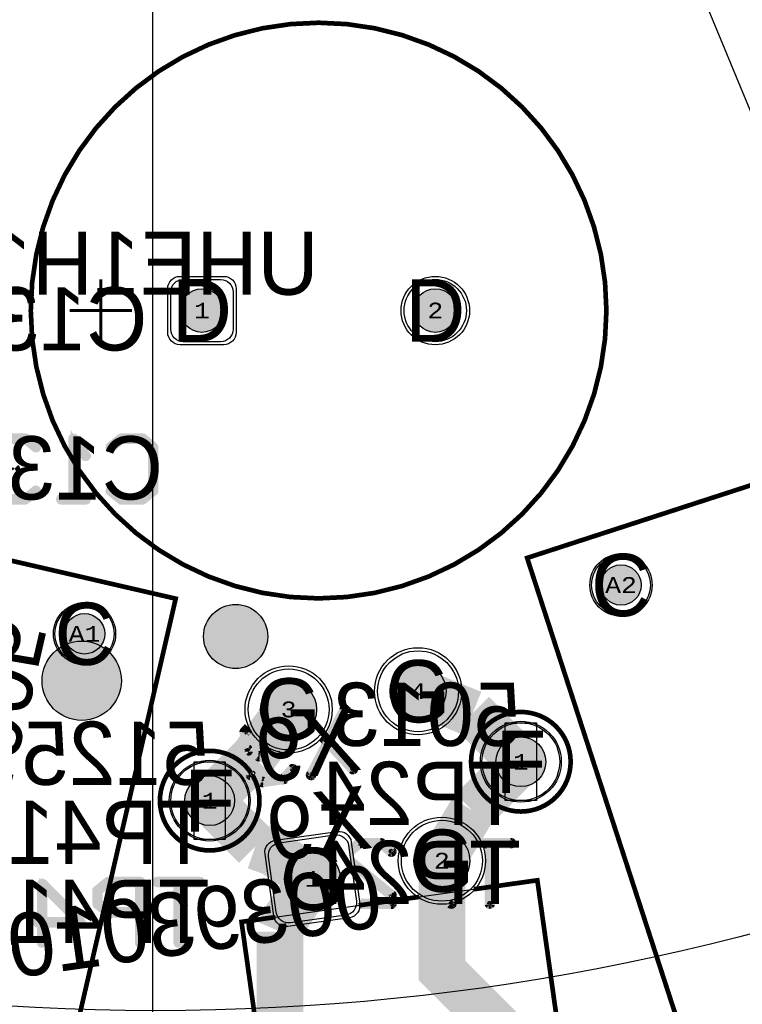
# Model space of a CAD drawing. Extents: x -125 to 125, y -186 to 125.
# Tile 39 of 112: x -4 to 19, y -75 to -43. Entities that reach past the tile are written whole.
import ezdxf
from ezdxf.enums import TextEntityAlignment as Align

# ---------------------------------------------------------------- set-up
doc = ezdxf.new("R2010")
doc.units = 0
doc.header["$MEASUREMENT"] = 0
for name, color, linetype in [('ASSEMBLY_OUTLINES_BTM', 191, 'CONTINUOUS'), ('ASSEMBLY_OUTLINES_TOP', 102, 'CONTINUOUS'), ('ASSEMBLY_PART_NUMBERS_BTM', 191, 'CONTINUOUS'), ('ASSEMBLY_REF_DES_BTM', 191, 'CONTINUOUS'), ('BOARD_OUTLINE', 10, 'CONTINUOUS'), ('DRILL_DRAWING', 21, 'CONTINUOUS'), ('GENERATED_SILKSCREEN_BTM', 255, 'CONTINUOUS'), ('MANUFACTURING_OUTLINES', 10, 'CONTINUOUS'), ('PART_HOLES_LAYER_BOTTOM', 30, 'CONTINUOUS'), ('PART_HOLES_LAYER_TOP', 30, 'CONTINUOUS'), ('PART_PADS_LAYER_BOTTOM', 230, 'CONTINUOUS'), ('PART_PADS_LAYER_TOP', 150, 'CONTINUOUS'), ('PIN_NUMBERS_BTM', 8, 'CONTINUOUS'), ('PIN_NUMBERS_TOP', 8, 'CONTINUOUS'), ('PLACEMENT_OUTLINES_BTM', 222, 'CONTINUOUS'), ('PLANE_DATA_LAYER_BOTTOM', 230, 'CONTINUOUS'), ('PLANE_SHAPES_LAYER_BOTTOM', 230, 'CONTINUOUS'), ('PLANE_SHAPES_LAYER_TOP', 150, 'CONTINUOUS'), ('ROUTE_BORDER', 151, 'CONTINUOUS'), ('SILKSCREEN_OUTLINES_BTM', 211, 'CONTINUOUS'), ('SILKSCREEN_REF_DES_BTM', 211, 'CONTINUOUS'), ('SOLDERMASK_PADS_BTM', 12, 'CONTINUOUS'), ('SOLDERMASK_PADS_TOP', 180, 'CONTINUOUS'), ('TRACES_LAYER_TOP', 150, 'CONTINUOUS')]:
    doc.layers.add(name, color=color, linetype=linetype)
doc.styles.add('COURIER_NEW', font='cour.ttf')
doc.styles.add('VERIBEST_GERBER_0', font='txt')

msp = doc.modelspace()

# ---------------------------------------------------------------- hatches: boundary and pattern name
at = {"layer": 'ASSEMBLY_OUTLINES_BTM'}
h = msp.add_hatch(color=256, dxfattribs=at)
edge = h.paths.add_edge_path()
edge.add_arc((-2.363656, -64.396303), 1.274755, 0, 360)
at = {"layer": 'GENERATED_SILKSCREEN_BTM'}
h = msp.add_hatch(color=256, dxfattribs=at)
edge = h.paths.add_edge_path()
edge.add_arc((2.583387, -62.972658), 1.030776, 0, 360)
at = {"layer": 'PART_HOLES_LAYER_BOTTOM'}
h = msp.add_hatch(color=256, dxfattribs=at)
edge = h.paths.add_edge_path()
edge.add_arc((1.5, -52.5), 0.7, 0, 360)
h = msp.add_hatch(color=256, dxfattribs=at)
edge = h.paths.add_edge_path()
edge.add_arc((9, -52.5), 0.7, 0, 360)
h = msp.add_hatch(color=256, dxfattribs=at)
edge = h.paths.add_edge_path()
edge.add_arc((14.968498, -61.320513), 0.65, 0, 360)
h = msp.add_hatch(color=256, dxfattribs=at)
edge = h.paths.add_edge_path()
edge.add_arc((-2.272072, -62.888254), 0.65, 0, 360)
h = msp.add_hatch(color=256, dxfattribs=at)
edge = h.paths.add_edge_path()
edge.add_arc((8.446836, -64.734495), 0.9, 0, 360)
h = msp.add_hatch(color=256, dxfattribs=at)
edge = h.paths.add_edge_path()
edge.add_arc((4.287712, -65.319023), 0.9, 0, 360)
h = msp.add_hatch(color=256, dxfattribs=at)
edge = h.paths.add_edge_path()
edge.add_arc((11.75, -67), 0.8, 0, 360)
h = msp.add_hatch(color=256, dxfattribs=at)
edge = h.paths.add_edge_path()
edge.add_arc((1.75, -68.25), 0.8, 0, 360)
h = msp.add_hatch(color=256, dxfattribs=at)
edge = h.paths.add_edge_path()
edge.add_arc((9.212289, -70.180969), 0.9, 0, 360)
h = msp.add_hatch(color=256, dxfattribs=at)
edge = h.paths.add_edge_path()
edge.add_arc((5.053164, -70.765498), 0.9, 0, 360)
at = {"layer": 'PART_HOLES_LAYER_TOP'}
h = msp.add_hatch(color=256, dxfattribs=at)
edge = h.paths.add_edge_path()
edge.add_arc((1.5, -52.5), 0.7, 0, 360)
h = msp.add_hatch(color=256, dxfattribs=at)
edge = h.paths.add_edge_path()
edge.add_arc((9, -52.5), 0.7, 0, 360)
h = msp.add_hatch(color=256, dxfattribs=at)
edge = h.paths.add_edge_path()
edge.add_arc((14.968498, -61.320513), 0.65, 0, 360)
h = msp.add_hatch(color=256, dxfattribs=at)
edge = h.paths.add_edge_path()
edge.add_arc((-2.272072, -62.888254), 0.65, 0, 360)
h = msp.add_hatch(color=256, dxfattribs=at)
edge = h.paths.add_edge_path()
edge.add_arc((8.446836, -64.734495), 0.9, 0, 360)
h = msp.add_hatch(color=256, dxfattribs=at)
edge = h.paths.add_edge_path()
edge.add_arc((4.287712, -65.319023), 0.9, 0, 360)
h = msp.add_hatch(color=256, dxfattribs=at)
edge = h.paths.add_edge_path()
edge.add_arc((11.75, -67), 0.8, 0, 360)
h = msp.add_hatch(color=256, dxfattribs=at)
edge = h.paths.add_edge_path()
edge.add_arc((1.75, -68.25), 0.8, 0, 360)
h = msp.add_hatch(color=256, dxfattribs=at)
edge = h.paths.add_edge_path()
edge.add_arc((9.212289, -70.180969), 0.9, 0, 360)
h = msp.add_hatch(color=256, dxfattribs=at)
edge = h.paths.add_edge_path()
edge.add_arc((5.053164, -70.765498), 0.9, 0, 360)
at = {"layer": 'PLANE_DATA_LAYER_BOTTOM'}
h = msp.add_hatch(color=256, dxfattribs=at)
h.paths.add_polyline_path([(-96.5, 0, -1), (96.5, 0, -1)], flags=0)
h.paths.add_polyline_path([(-92.5, 0, -1), (92.5, 0, -1)], flags=0)
at = {"layer": 'PLANE_SHAPES_LAYER_BOTTOM'}
h = msp.add_hatch(color=256, dxfattribs=at)
h.paths.add_polyline_path([(-96.5, 0, -1), (96.5, 0, -1)], flags=0)
h.paths.add_polyline_path([(-92.5, 0, -1), (92.5, 0, -1)], flags=0)
at = {"layer": 'PLANE_SHAPES_LAYER_TOP'}
h = msp.add_hatch(color=256, dxfattribs=at)
h.paths.add_polyline_path([(-96.56345, 0, -1), (96.56345, 0, -1)], flags=0)
h.paths.add_polyline_path([(-92.5, 0, -1), (92.5, 0, -1)], flags=0)
at = {"layer": 'SILKSCREEN_OUTLINES_BTM'}
h = msp.add_hatch(color=256, dxfattribs=at)
edge = h.paths.add_edge_path()
edge.add_arc((2.583387, -62.972658), 1.030776, 0, 360)

# ---------------------------------------------------------------- linework, layer by layer
at = {"layer": 'ASSEMBLY_OUTLINES_BTM', "const_width": 0.1}
for points in [[(-1.75, -53.5), (-1.75, -51.5)], [(-0.75, -52.5), (-2.75, -52.5)]]:
    msp.add_lwpolyline(points, dxfattribs=at)
at = {"layer": 'ASSEMBLY_OUTLINES_BTM'}
for points in [[(32.991792, -84.106221), (20.913374, -88.030737), (11.951882, -60.450098), (24.030299, -56.525582)], [(0.657203, -61.758236), (-5.866376, -90.014969), (-18.240875, -87.15809), (-11.717295, -58.901359)], [(11.25, -68.25), (11.25, -65.75), (12.25, -65.75), (12.25, -68.25)], [(1.25, -69.5), (1.25, -67), (2.25, -67), (2.25, -69.5)], [(14.061126, -83.485623), (4.554553, -84.821684), (2.773137, -72.146252), (12.279711, -70.810191)]]:
    msp.add_lwpolyline(points, close=True, dxfattribs=at)
for centre, radius in [((5.25, -52.5), 9.25), ((-2.363656, -64.396303), 1.274755), ((11.75, -67), 1.6), ((1.75, -68.25), 1.6)]:
    msp.add_circle(centre, radius, dxfattribs=at)
at = {"layer": 'ASSEMBLY_OUTLINES_TOP'}
for points in [[(-0.073775, -100.25), (-0.073775, 99.75)], [(38.25, -92.25), (-38.286686, 92.525907)]]:
    msp.add_lwpolyline(points, dxfattribs=at)
for radius in [125, 90.284619, 85, 75]:
    msp.add_circle((0, 0), radius, dxfattribs=at)
at = {"layer": 'BOARD_OUTLINE'}
msp.add_circle((0, 0), 97.5, dxfattribs=at)
at = {"layer": 'GENERATED_SILKSCREEN_BTM', "const_width": 0.15}
for points in [[(-4, -52.5, -1), (14.5, -52.5, -1)], [(-4, -52.5, -1), (14.5, -52.5, -1)], [(10.15, -67, -1), (13.35, -67, -1)], [(0.15, -68.25, -1), (3.35, -68.25, -1)]]:
    msp.add_lwpolyline(points, format="xyb", close=True, dxfattribs=at)
at = {"layer": 'GENERATED_SILKSCREEN_BTM', "const_width": 0.254}
for points in [[(-4.841176, -56.657856), (-4.18484, -56.657856), (-3.853624, -56.928112), (-3.8394, -56.932176), (-3.825176, -56.930144), (-3.812984, -56.924048), (-3.802824, -56.911856), (-3.794696, -56.899664), (-3.792664, -56.88544), (-3.792664, -56.877312), (-3.794696, -56.871216), (-3.79876, -56.86512), (-3.804856, -56.861056), (-4.148264, -56.582672), (-4.15436, -56.58064), (-4.160456, -56.578608), (-4.162488, -56.576576), (-4.170616, -56.574544), (-4.8554, -56.574544)], [(-2.232088, -58.523232), (-2.215832, -58.527296), (-2.205672, -58.535424), (-2.201608, -58.549648), (-2.199576, -58.565904), (-2.201608, -58.580128), (-2.205672, -58.594352), (-2.215832, -58.604512), (-2.232088, -58.606544), (-3.024568, -58.606544), (-3.038792, -58.604512), (-3.050984, -58.594352), (-3.05708, -58.580128), (-3.059112, -58.565904), (-3.05708, -58.549648), (-3.050984, -58.535424), (-3.038792, -58.527296), (-3.024568, -58.523232), (-2.666936, -58.523232), (-2.666936, -56.615184), (-2.664904, -56.60096), (-2.658808, -56.5908), (-2.648648, -56.584704), (-2.634424, -56.582672), (-2.624264, -56.58064), (-2.614104, -56.58064), (-2.605976, -56.584704), (-2.597848, -56.592832), (-2.201608, -57.1496), (-2.197544, -57.157728), (-2.195512, -57.163824), (-2.195512, -57.178048), (-2.201608, -57.19024), (-2.211768, -57.2004), (-2.22396, -57.208528), (-2.238184, -57.212592), (-2.246312, -57.212592), (-2.252408, -57.21056), (-2.262568, -57.198368), (-2.587688, -56.7432), (-2.587688, -58.523232), (-2.232088, -58.523232)], [(-0.382968, -58.598416), (-0.041592, -58.320032), (-0.031432, -58.313936), (-0.0294, -58.305808), (-0.025336, -58.29768), (-0.023304, -58.28752), (-0.023304, -56.893568), (-0.025336, -56.883408), (-0.0294, -56.87528), (-0.033464, -56.871216), (-0.035496, -56.867152), (-0.03956, -56.861056), (-0.382968, -56.582672), (-0.389064, -56.58064), (-0.39516, -56.578608), (-0.397192, -56.576576), (-0.40532, -56.574544), (-1.090104, -56.574544), (-1.100264, -56.576576), (-1.104328, -56.578608), (-1.110424, -56.58064), (-1.11652, -56.582672), (-1.459928, -56.861056), (-1.468056, -56.871216), (-1.47212, -56.887472), (-1.470088, -56.899664), (-1.466024, -56.909824), (-1.459928, -56.917952), (-1.449768, -56.92608), (-1.439608, -56.932176), (-1.429448, -56.934208), (-1.419288, -56.934208), (-1.41116, -56.928112), (-1.07588, -56.657856), (-0.419544, -56.657856), (-0.106616, -56.913888), (-0.106616, -58.2672), (-0.419544, -58.523232), (-1.07588, -58.523232), (-1.41116, -58.252976), (-1.419288, -58.248912), (-1.429448, -58.24688), (-1.439608, -58.248912), (-1.449768, -58.255008), (-1.459928, -58.263136), (-1.466024, -58.273296), (-1.470088, -58.285488), (-1.47212, -58.29768), (-1.468056, -58.309872), (-1.459928, -58.320032), (-1.11652, -58.598416), (-1.108392, -58.60248), (-1.10636, -58.604512), (-1.100264, -58.604512), (-1.098232, -58.606544), (-1.0962, -58.606544), (-1.090104, -58.606544), (-0.40532, -58.606544), (-0.397192, -58.604512), (-0.389064, -58.60248), (-0.382968, -58.598416)], [(-4.491672, -57.62712), (-4.481512, -57.618992), (-4.475416, -57.604768), (-4.473384, -57.590544), (-4.475416, -57.57632), (-4.481512, -57.564128), (-4.491672, -57.553968)], [(-4.148264, -58.598416), (-3.804856, -58.320032), (-3.79876, -58.315968), (-3.794696, -58.309872), (-3.792664, -58.303776), (-3.792664, -58.29768), (-3.794696, -58.283456), (-3.802824, -58.269232), (-3.812984, -58.259072), (-3.825176, -58.250944), (-3.8394, -58.248912), (-3.853624, -58.252976), (-4.18484, -58.523232), (-4.841176, -58.523232)], [(-4.8554, -58.606544), (-4.170616, -58.606544), (-4.162488, -58.604512), (-4.15436, -58.60248), (-4.148264, -58.598416)], [(-3.597208, -72.815904), (-3.59924, -72.83216), (-3.6094, -72.84232), (-3.623624, -72.848416), (-3.637848, -72.850448), (-3.652072, -72.848416), (-3.664264, -72.84232), (-3.674424, -72.83216), (-3.678488, -72.815904), (-3.678488, -72.200208), (-3.773992, -72.200208), (-3.788216, -72.196144), (-3.800408, -72.188016), (-3.806504, -72.173792), (-3.808536, -72.159568), (-3.806504, -72.143312), (-3.800408, -72.129088), (-3.788216, -72.118928), (-3.773992, -72.116896), (-3.678488, -72.116896), (-3.678488, -70.92208), (-3.676456, -70.91192), (-3.67036, -70.903792), (-3.662232, -70.895664), (-3.652072, -70.889568), (-3.63988, -70.885504), (-3.627688, -70.883472), (-3.617528, -70.885504), (-3.607368, -70.893632), (-2.373944, -72.127056), (-2.365816, -72.139248), (-2.361752, -72.15144), (-2.363784, -72.163632), (-2.371912, -72.177856), (-2.375976, -72.188016), (-2.384104, -72.194112), (-2.392232, -72.198176), (-2.402392, -72.200208), (-3.597208, -72.200208), (-3.597208, -72.815904)], [(-2.503992, -72.116896), (-3.597208, -71.027744), (-3.597208, -72.116896), (-2.503992, -72.116896)], [(-1.8822, -71.596704), (-1.888296, -71.59264), (-1.890328, -71.58248), (-1.894392, -71.57232), (-1.896424, -71.56216), (-1.896424, -71.143568), (-1.894392, -71.133408), (-1.890328, -71.127312), (-1.890328, -71.121216), (-1.888296, -71.119184), (-1.884232, -71.117152), (-1.8822, -71.113088), (-1.53676, -70.832672), (-1.5266, -70.828608), (-1.518472, -70.826576), (-1.510344, -70.824544), (-0.486216, -70.824544), (-0.467928, -70.828608), (-0.455736, -70.838768), (-0.445576, -70.85096), (-0.441512, -70.865184), (-0.441512, -72.815904), (-0.445576, -72.83216), (-0.455736, -72.84232), (-0.467928, -72.848416), (-0.482152, -72.850448), (-0.498408, -72.848416), (-0.512632, -72.84232), (-0.522792, -72.83216), (-0.526856, -72.815904), (-0.526856, -71.881184), (-1.510344, -71.881184), (-1.524568, -71.879152), (-1.528632, -71.87712), (-1.532696, -71.87712), (-1.53676, -71.875088), (-1.8822, -71.596704)], [(-0.526856, -70.907856), (-1.498152, -70.907856), (-1.815144, -71.163888), (-1.815144, -71.54184), (-1.498152, -71.799904), (-0.526856, -71.799904), (-0.526856, -70.907856)], [(0.791912, -72.815904), (0.78988, -72.830128), (0.77972, -72.84232), (0.765496, -72.848416), (0.751272, -72.850448), (0.73908, -72.848416), (0.724856, -72.84232), (0.714696, -72.830128), (0.710632, -72.815904), (0.710632, -70.907856), (0.066488, -70.907856), (0.052264, -70.903792), (0.040072, -70.895664), (0.033976, -70.88144), (0.031944, -70.867216), (0.033976, -70.85096), (0.040072, -70.836736), (0.052264, -70.826576), (0.066488, -70.824544), (1.438088, -70.824544), (1.452312, -70.826576), (1.464504, -70.836736), (1.4706, -70.85096), (1.472632, -70.867216), (1.4706, -70.88144), (1.464504, -70.895664), (1.452312, -70.903792), (1.438088, -70.907856), (0.791912, -70.907856), (0.791912, -72.815904)]]:
    msp.add_lwpolyline(points, dxfattribs=at)
at = {"layer": 'GENERATED_SILKSCREEN_BTM', "const_width": 0.15}
for points in [[(32.991792, -84.106221), (20.913374, -88.030737), (11.951882, -60.450098), (24.030299, -56.525582)], [(0.657203, -61.758236), (-5.866376, -90.014969), (-18.240875, -87.15809), (-11.717295, -58.901359)]]:
    msp.add_lwpolyline(points, close=True, dxfattribs=at)
at = {"layer": 'GENERATED_SILKSCREEN_BTM'}
for points, const_width in [([(6.397666, -67.241402), (6.39157, -67.255626, -0.184527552), (6.391568, -67.255629), (6.383441, -67.265787, -0.071067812), (6.38344, -67.265788), (6.371249, -67.275947, -0.16227766), (6.371247, -67.275949), (6.359055, -67.280013, -0.145489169), (6.359052, -67.280013), (6.344829, -67.280013, -0.16227766), (6.344826, -67.280012), (6.33873, -67.275948), (6.330602, -67.269852, -0.071067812), (6.330601, -67.269851), (5.558446, -66.444864), (5.04029, -67.452728, -0.162277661), (5.040289, -67.452731), (5.032162, -67.464922, -0.205257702), (5.032159, -67.464925), (5.019967, -67.468989, -0.145489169), (5.019964, -67.468989), (5.005742, -67.468989, -0.099019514), (5.00574, -67.468989), (4.991516, -67.464925, -0.111991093), (4.991514, -67.464924), (4.979322, -67.456796, -0.071067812), (4.979321, -67.456795), (4.969161, -67.442572, -0.16227766), (4.96916, -67.442569), (4.965096, -67.428345), (4.965096, -67.428343), (4.967128, -67.412087, -0.184527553), (4.96713, -67.412084), (5.499511, -66.379833), (5.373139, -66.245401, 0.000001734), (5.373146, -66.245394), (5.499521, -66.379829, -0.414213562), (5.49952, -66.379836), (4.967138, -67.412088), (4.967138, -67.412089), (4.965106, -67.428344), (4.96917, -67.442566), (4.979329, -67.456788), (4.991519, -67.464915), (5.005742, -67.468979), (5.019963, -67.468979), (5.032154, -67.464915), (5.040281, -67.452725, -0.071067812), (5.040282, -67.452724), (5.55844, -66.444856, -0.72075922), (5.558449, -66.444853), (6.330608, -67.269844), (6.338736, -67.27594), (6.344831, -67.280003), (6.359051, -67.280003), (6.371243, -67.275939), (6.383433, -67.265781), (6.39156, -67.255622), (6.397656, -67.241398), (6.397656, -67.227176), (6.38953, -67.212956, -0.071067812), (6.389529, -67.212955), (5.599081, -66.365611, -0.414213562), (5.599082, -66.365604), (6.125368, -65.333352), (6.125368, -65.33335), (6.129432, -65.321159), (6.1274, -65.304906), (6.117242, -65.292716), (6.105052, -65.284589, -0.049388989), (6.105051, -65.284589), (6.090827, -65.278493), (6.076605, -65.276461), (6.064418, -65.282555, -0.071067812), (6.064417, -65.282556), (6.052225, -65.294748, -0.111991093), (6.052223, -65.294749), (5.53813, -66.300584, -0.72075922), (5.538121, -66.300587), (5.425377, -66.180445, 0.000001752), (5.425383, -66.180437), (5.538124, -66.300576), (6.052216, -65.294744, -0.213376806), (6.052217, -65.29474), (6.064409, -65.282548, -0.261745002), (6.064414, -65.282547), (6.076601, -65.276453, -0.288824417), (6.076606, -65.276451), (6.090828, -65.278483, -0.145489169), (6.090831, -65.278483), (6.105055, -65.284579, -0.162277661), (6.105057, -65.284581), (6.117248, -65.292708, -0.071067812), (6.117249, -65.292709), (6.127408, -65.3049, -0.184527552), (6.12741, -65.304903), (6.129442, -65.321159), (6.129442, -65.321162), (6.125378, -65.333354, -0.184527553), (6.125376, -65.333357), (5.599091, -66.365607), (6.389537, -67.212949, -0.162277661), (6.389538, -67.212952), (6.397664, -67.227172, -0.236067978), (6.397666, -67.227176), (6.397666, -67.241402)], 0.254), ([(4.463202, -67.243434), (4.46117, -67.24953, -0.162277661), (4.461168, -67.249532), (4.457106, -67.255626, -0.111991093), (4.457105, -67.255628), (4.451009, -67.261724, -0.111991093), (4.451007, -67.261725), (4.150273, -67.584811), (4.146209, -67.590906, -0.205257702), (4.146206, -67.590909), (4.138078, -67.592941, -0.049388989), (4.138077, -67.592941), (4.129953, -67.597003, -0.184527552), (4.12995, -67.597005), (3.451262, -67.692509, -0.099019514), (3.45126, -67.692509), (3.437037, -67.692509, -0.236067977), (3.437033, -67.692507), (3.432973, -67.690477, -0.049388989), (3.432972, -67.690477), (3.422812, -67.688445, -0.111991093), (3.42281, -67.688444), (3.04486, -67.458829, -0.162277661), (3.044857, -67.458828), (3.038761, -67.452732, -0.213376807), (3.03876, -67.452728), (3.03673, -67.448668, -0.071067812), (3.036729, -67.448667), (3.028602, -67.436476, -0.16227766), (3.0286, -67.436474), (3.026568, -67.430378), (3.026568, -67.430377), (2.833528, -66.050649), (2.833528, -66.04252, -0.236067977), (2.83353, -66.042516), (2.833538, -66.0425), (2.837592, -66.034392), (2.837592, -66.026264, -0.16227766), (2.837593, -66.026261), (2.843688, -66.016102, -0.162277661), (2.84369, -66.0161), (2.973684, -65.875494, 0.000001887), (2.973688, -65.875504), (2.843697, -66.016107), (2.837602, -66.026265), (2.837602, -66.034392, -0.236067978), (2.8376, -66.034396), (2.833538, -66.04252), (2.833538, -66.050647), (3.026578, -67.430374), (3.02861, -67.43647), (3.02861, -67.436471), (3.036737, -67.448661, -0.16227766), (3.036738, -67.448664), (3.038768, -67.452723, -0.071067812), (3.038769, -67.452724), (3.044865, -67.45882, -0.049388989), (3.044865, -67.458821), (3.422815, -67.688435), (3.432974, -67.690467, -0.184527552), (3.432977, -67.690469), (3.437037, -67.692499), (3.45126, -67.692499), (4.129948, -67.596995, -0.049388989), (4.129949, -67.596995), (4.138073, -67.592933, -0.184527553), (4.138076, -67.592931), (4.146202, -67.5909), (4.150265, -67.584805, -0.071067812), (4.150266, -67.584804), (4.451, -67.261718, -0.111991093), (4.451001, -67.261716), (4.457097, -67.25562, -0.071067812), (4.457098, -67.255619), (4.46116, -67.249527), (4.46116, -67.249526), (4.463191, -67.243432), (4.46116, -67.237338), (4.46116, -67.237337), (4.457096, -67.223114), (4.446937, -67.210924), (4.434747, -67.200765), (4.420523, -67.194669), (4.406301, -67.194669), (4.392081, -67.202795), (4.101505, -67.515723, -0.184527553), (4.101502, -67.515725), (3.453294, -67.607165, -0.213376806), (3.45329, -67.607164), (3.105819, -67.397869, -0.253450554), (3.105816, -67.397865), (3.004216, -66.676505), (3.004216, -66.676504, -0.618033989), (3.004224, -66.6765), (3.309024, -66.85938, -0.071067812), (3.309025, -66.859381), (3.317149, -66.863443), (3.321213, -66.863443, -0.236067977), (3.321217, -66.863445), (3.325277, -66.865475), (3.335436, -66.865475), (4.014124, -66.769971), (4.022251, -66.767939), (4.03241, -66.761844), (4.03444, -66.757784, -0.162277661), (4.034441, -66.757781), (4.062245, -66.728098, 0.000002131), (4.062257, -66.7281), (4.034449, -66.757787, -0.071067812), (4.034448, -66.757788), (4.032418, -66.761848, -0.236067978), (4.032416, -66.761852), (4.022256, -66.767948, -0.111991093), (4.022254, -66.767949), (4.014126, -66.769981), (3.335438, -66.865485, -0.099019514), (3.335436, -66.865485), (3.325277, -66.865485, -0.236067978), (3.325273, -66.865483), (3.321213, -66.863453), (3.317149, -66.863453, -0.236067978), (3.317145, -66.863451), (3.309021, -66.859389, -0.162277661), (3.309018, -66.859388), (3.004228, -66.676514), (3.105826, -67.397861), (3.453294, -67.607155), (4.101499, -67.515715), (4.392073, -67.202789, -0.236067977), (4.392077, -67.202787), (4.406297, -67.194661, -0.236067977), (4.406301, -67.194659), (4.420524, -67.194659, -0.145489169), (4.420527, -67.194659), (4.434751, -67.200755, -0.16227766), (4.434753, -67.200757), (4.446944, -67.210916, -0.071067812), (4.446945, -67.210917), (4.457104, -67.223108, -0.184527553), (4.457106, -67.223111), (4.461169, -67.237333, -0.071067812), (4.46117, -67.237334), (4.463202, -67.24343), (4.463202, -67.243434)], 0.254), ([(3.92598, -66.699414), (3.33747, -66.782173, -0.213376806), (3.337466, -66.782172), (2.987963, -66.570845, -0.253450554), (2.98796, -66.570841), (2.91684, -66.058777), (2.91684, -66.058776, -0.236067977), (2.916842, -66.058772), (2.91685, -66.058763), (3.01164, -65.957747, 0.000001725), (3.011644, -65.957756), (2.91685, -66.058778), (2.98797, -66.570837), (3.33747, -66.782163), (3.925954, -66.699407, 0.000004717), (3.92598, -66.699414)], 0.254), ([(7.629109, -69.885441), (7.627077, -69.899665, -0.184527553), (7.627075, -69.899668), (7.620981, -69.911856, -0.16227766), (7.62098, -69.911859), (7.61082, -69.924051, -0.236067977), (7.610816, -69.924053), (7.598628, -69.930147, -0.184527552), (7.598625, -69.930149), (7.584401, -69.932181, -0.095414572), (7.584399, -69.932181), (7.570175, -69.928117, -0.184527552), (7.570172, -69.928115), (7.238958, -69.657861), (6.582626, -69.657861), (6.363405, -69.834924), (6.363403, -69.834913), (6.582621, -69.657852, -0.162277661), (6.582624, -69.657851), (7.23896, -69.657851, -0.162277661), (7.238963, -69.657852), (7.570178, -69.928107), (7.5844, -69.932171), (7.598623, -69.930139, -0.049388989), (7.598624, -69.930139), (7.610812, -69.924045), (7.620972, -69.911853, -0.071067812), (7.620973, -69.911852), (7.627067, -69.899664), (7.627067, -69.899663), (7.629099, -69.88544), (7.627067, -69.871218), (7.623004, -69.865124), (7.616909, -69.86106), (7.275534, -69.582677), (7.267407, -69.580645, -0.184527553), (7.267404, -69.580643), (7.263342, -69.578612, -0.049388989), (7.263341, -69.578612), (7.25928, -69.576581, -0.049388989), (7.259279, -69.576581), (7.251151, -69.574549), (6.566369, -69.574549), (6.558241, -69.576581, -0.049388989), (6.55824, -69.576581), (6.55418, -69.578611, -0.162277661), (6.554178, -69.578613), (6.548082, -69.580645, -0.099019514), (6.54808, -69.580645), (6.539954, -69.582677), (6.349752, -69.737782), (6.34975, -69.73777), (6.539948, -69.582669, -0.184527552), (6.539951, -69.582667), (6.548077, -69.580635, -0.049388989), (6.548078, -69.580635), (6.554174, -69.578603, -0.099019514), (6.554176, -69.578603), (6.558236, -69.576573, -0.184527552), (6.558239, -69.576571), (6.566367, -69.574539, -0.099019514), (6.566369, -69.574539), (7.251151, -69.574539, -0.099019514), (7.251153, -69.574539), (7.259281, -69.576571, -0.184527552), (7.259284, -69.576573), (7.263346, -69.578604, -0.049388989), (7.263347, -69.578604), (7.267408, -69.580635, -0.049388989), (7.267409, -69.580635), (7.275537, -69.582667, -0.184527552), (7.27554, -69.582669), (7.616915, -69.861052), (7.623011, -69.865116, -0.071067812), (7.623012, -69.865117), (7.627076, -69.871212, -0.162277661), (7.627077, -69.871215), (7.629109, -69.885439), (7.629109, -69.885441)], 0.254), ([(11.471621, -69.617217), (11.469589, -69.631441), (11.469589, -69.631442), (11.463493, -69.645666, -0.253450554), (11.463489, -69.645669), (11.451299, -69.653796, -0.111991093), (11.451297, -69.653797), (11.437073, -69.657861, -0.099019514), (11.437071, -69.657861), (10.790901, -69.657861), (10.790901, -71.565905), (10.788869, -71.580129, -0.184527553), (10.788867, -71.580132), (10.778708, -71.592322, -0.184527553), (10.778706, -71.592325), (10.764482, -71.598421, -0.145489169), (10.764479, -71.598421), (10.750257, -71.600453, -0.095414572), (10.750255, -71.600453), (10.738064, -71.598421, -0.099019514), (10.738062, -71.598421), (10.723838, -71.592325, -0.184527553), (10.723836, -71.592322), (10.713677, -71.580132, -0.184527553), (10.713675, -71.580129), (10.709611, -71.565905), (10.709611, -69.657861), (10.539951, -69.657861, 0.000001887), (10.539947, -69.657851), (10.709616, -69.657851, -0.414213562), (10.709621, -69.657856), (10.709621, -71.565903), (10.713685, -71.580126), (10.723843, -71.592315), (10.738066, -71.598411), (10.750256, -71.600443), (10.764478, -71.598411), (10.778701, -71.592315), (10.788859, -71.580126), (10.790891, -71.565903), (10.790891, -69.657856, -0.414213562), (10.790896, -69.657851), (11.437071, -69.657851), (11.451294, -69.653787), (11.463483, -69.645661), (11.469579, -69.631438), (11.471611, -69.617216), (11.469579, -69.600962), (11.463483, -69.586739), (11.451294, -69.576581), (11.437071, -69.574549), (10.504026, -69.574549, 0.000001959), (10.504021, -69.574539), (11.437071, -69.574539, -0.099019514), (11.437073, -69.574539), (11.451297, -69.576571, -0.184527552), (11.4513, -69.576573), (11.46349, -69.586731, -0.205257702), (11.463493, -69.586734), (11.469589, -69.600958), (11.469589, -69.600959), (11.471621, -69.617215), (11.471621, -69.617217)], 0.254), ([(7.635205, -71.565905), (7.631141, -71.582161, -0.166781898), (7.63114, -71.582164), (7.61082, -71.602484, -0.213376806), (7.610816, -71.602485), (7.594561, -71.606549, -0.099019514), (7.594559, -71.606549), (6.591287, -71.606549, 0.000004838), (6.591289, -71.606539), (7.594559, -71.606539), (7.610812, -71.602476), (7.631132, -71.582156), (7.635195, -71.565903), (7.635195, -71.287522), (7.633163, -71.281426), (7.633163, -71.281425), (7.629099, -71.267202), (7.625036, -71.261107, -0.16227766), (7.625035, -71.261104), (7.623005, -71.257044), (7.616909, -71.25298), (6.426322, -70.282607), (6.42632, -70.282592), (7.616915, -71.252972), (7.623011, -71.257036, -0.236067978), (7.623013, -71.25704), (7.625043, -71.2611, -0.071067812), (7.625044, -71.261101), (7.629108, -71.267196, -0.162277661), (7.629109, -71.267199), (7.633172, -71.281421, -0.071067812), (7.633173, -71.281422), (7.635205, -71.287518), (7.635205, -71.565905)], 0.254), ([(7.551893, -71.523232, -0.414213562), (7.551888, -71.523237), (6.596596, -71.523237, 0.000004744), (6.596596, -71.523227), (7.551883, -71.523227), (7.551883, -71.30581), (6.443599, -70.405538), (6.443597, -70.405523), (7.551891, -71.305804, -0.236067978), (7.551893, -71.305808), (7.551893, -71.523232)], 0.254), ([(13.734075, -81.158491, -0.357510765), (13.734071, -81.158496), (4.227497, -82.494557, -0.414213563), (4.227491, -82.494553), (2.773132, -72.146253), (2.773132, -72.146252, -0.357510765), (2.773136, -72.146247), (2.773143, -72.146246), (3.861743, -71.993253, 0.000005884), (3.861748, -71.993263), (2.773143, -72.146256), (4.2275, -82.494546), (13.734064, -81.158487), (12.279707, -70.810197), (10.237539, -71.097205, 0.00000284), (10.237549, -71.097193), (12.27971, -70.810186, -0.414213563), (12.279716, -70.81019), (13.734075, -81.15849), (13.734075, -81.158491)], 0.15), ([(8.479304, -71.344308), (6.536844, -71.617303, 0.000005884), (6.536846, -71.617292), (8.479291, -71.3443, 0.000002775), (8.479304, -71.344308)], 0.15), ([(9.557477, -71.565905), (9.553413, -71.582161, -0.166781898), (9.553412, -71.582164), (9.543252, -71.592324, -0.261745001), (9.543247, -71.592325), (9.53106, -71.598419, -0.184527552), (9.531057, -71.598421), (9.516833, -71.600453, -0.095414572), (9.516831, -71.600453), (9.500577, -71.598421, -0.145489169), (9.500574, -71.598421), (9.486351, -71.592325, -0.16227766), (9.486348, -71.592324), (9.47719, -71.583166, 0.000002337), (9.477203, -71.583163), (9.486356, -71.592316), (9.500578, -71.598411), (9.516832, -71.600443), (9.531055, -71.598411, -0.049388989), (9.531056, -71.598411), (9.543243, -71.592317, -0.071067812), (9.543244, -71.592316), (9.553404, -71.582156), (9.557467, -71.565903), (9.557467, -71.565592, 0.000001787), (9.557477, -71.56559), (9.557477, -71.565905)], 0.254)]:
    msp.add_lwpolyline(points, format="xyb", dxfattribs=dict(at, const_width=const_width))
msp.add_circle((2.583387, -62.972658), 1.030776, dxfattribs=at)
at = {"layer": 'MANUFACTURING_OUTLINES'}
msp.add_circle((0, 0), 97.5254, dxfattribs=at)
at = {"layer": 'PART_HOLES_LAYER_BOTTOM'}
for centre, radius in [((1.5, -52.5), 0.7), ((9, -52.5), 0.7), ((14.968498, -61.320513), 0.65), ((-2.272072, -62.888254), 0.65), ((8.446836, -64.734495), 0.9), ((4.287712, -65.319023), 0.9), ((11.75, -67), 0.8), ((1.75, -68.25), 0.8), ((9.212289, -70.180969), 0.9), ((5.053164, -70.765498), 0.9)]:
    msp.add_circle(centre, radius, dxfattribs=at)
at = {"layer": 'PART_HOLES_LAYER_TOP'}
for centre, radius in [((1.5, -52.5), 0.7), ((9, -52.5), 0.7), ((14.968498, -61.320513), 0.65), ((-2.272072, -62.888254), 0.65), ((8.446836, -64.734495), 0.9), ((4.287712, -65.319023), 0.9), ((11.75, -67), 0.8), ((1.75, -68.25), 0.8), ((9.212289, -70.180969), 0.9), ((5.053164, -70.765498), 0.9)]:
    msp.add_circle(centre, radius, dxfattribs=at)
at = {"layer": 'PART_PADS_LAYER_BOTTOM'}
for points in [[(0.5, -51.9, -0.414213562), (0.9, -51.5), (2.1, -51.5, -0.414213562), (2.5, -51.9), (2.5, -53.1, -0.414213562), (2.1, -53.5), (0.9, -53.5, -0.414213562), (0.5, -53.1)], [(6.465768, -71.475814, -0.414213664), (6.12533, -71.927591), (4.342848, -72.178102, -0.414213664), (3.891071, -71.837664), (3.64056, -70.055182, -0.414213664), (3.980998, -69.603405), (5.76348, -69.352894, -0.414213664), (6.215257, -69.693332)]]:
    msp.add_lwpolyline(points, format="xyb", close=True, dxfattribs=at)
for centre, radius in [((9, -52.5), 1), ((14.968498, -61.320513), 0.95), ((-2.272072, -62.888254), 0.95), ((8.446836, -64.734495), 1.3), ((4.287712, -65.319023), 1.3), ((11.75, -67), 1.25), ((1.75, -68.25), 1.25), ((9.212289, -70.180969), 1.3)]:
    msp.add_circle(centre, radius, dxfattribs=at)
at = {"layer": 'PART_PADS_LAYER_TOP'}
for points in [[(0.5, -51.9, -0.414213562), (0.9, -51.5), (2.1, -51.5, -0.414213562), (2.5, -51.9), (2.5, -53.1, -0.414213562), (2.1, -53.5), (0.9, -53.5, -0.414213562), (0.5, -53.1)], [(6.465768, -71.475814, -0.414213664), (6.12533, -71.927591), (4.342848, -72.178102, -0.414213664), (3.891071, -71.837664), (3.64056, -70.055182, -0.414213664), (3.980998, -69.603405), (5.76348, -69.352894, -0.414213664), (6.215257, -69.693332)]]:
    msp.add_lwpolyline(points, format="xyb", close=True, dxfattribs=at)
for centre, radius in [((9, -52.5), 1), ((14.968498, -61.320513), 0.95), ((-2.272072, -62.888254), 0.95), ((8.446836, -64.734495), 1.3), ((4.287712, -65.319023), 1.3), ((11.75, -67), 1.25), ((1.75, -68.25), 1.25), ((9.212289, -70.180969), 1.3)]:
    msp.add_circle(centre, radius, dxfattribs=at)
at = {"layer": 'PLACEMENT_OUTLINES_BTM'}
for points in [[(32.991792, -84.106221), (20.913374, -88.030737), (11.951882, -60.450098), (24.030299, -56.525582)], [(0.657203, -61.758236), (-5.866376, -90.014969), (-18.240875, -87.15809), (-11.717295, -58.901359)], [(13.73407, -81.158491), (4.227496, -82.494552), (2.773137, -72.146252), (12.279711, -70.810191)]]:
    msp.add_lwpolyline(points, close=True, dxfattribs=at)
for centre, radius in [((5.25, -52.5), 9.25), ((11.75, -67), 1.6), ((1.75, -68.25), 1.6)]:
    msp.add_circle(centre, radius, dxfattribs=at)
at = {"layer": 'ROUTE_BORDER'}
msp.add_circle((0, 0), 96.5, dxfattribs=at)
at = {"layer": 'SILKSCREEN_OUTLINES_BTM'}
for points in [[(32.991792, -84.106221), (20.913374, -88.030737), (11.951882, -60.450098), (24.030299, -56.525582)], [(0.657203, -61.758236), (-5.866376, -90.014969), (-18.240875, -87.15809), (-11.717295, -58.901359)], [(13.73407, -81.158491), (4.227496, -82.494552), (2.773137, -72.146252), (12.279711, -70.810191)]]:
    msp.add_lwpolyline(points, close=True, dxfattribs=at)
for centre, radius in [((5.25, -52.5), 9.25), ((5.25, -52.5), 9.25), ((2.583387, -62.972658), 1.030776), ((11.75, -67), 1.6), ((1.75, -68.25), 1.6)]:
    msp.add_circle(centre, radius, dxfattribs=at)
at = {"layer": 'SOLDERMASK_PADS_BTM'}
for points in [[(0.4, -51.8, -0.414213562), (0.8, -51.4), (2.2, -51.4, -0.414213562), (2.6, -51.8), (2.6, -53.2, -0.414213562), (2.2, -53.6), (0.8, -53.6, -0.414213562), (0.4, -53.2)], [(6.578712, -71.560924, -0.414213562), (6.238274, -72.0127), (4.257738, -72.291046, -0.414213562), (3.805962, -71.950608), (3.527616, -69.970072, -0.414213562), (3.868054, -69.518296), (5.84859, -69.23995, -0.414213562), (6.300366, -69.580388)]]:
    msp.add_lwpolyline(points, format="xyb", close=True, dxfattribs=at)
for centre, radius in [((9, -52.5), 1.1), ((14.968498, -61.320513), 1), ((-2.272072, -62.888254), 1), ((8.446836, -64.734495), 1.4), ((4.287712, -65.319023), 1.4), ((11.75, -67), 1.3), ((1.75, -68.25), 1.3), ((9.212289, -70.180969), 1.4)]:
    msp.add_circle(centre, radius, dxfattribs=at)
at = {"layer": 'SOLDERMASK_PADS_TOP'}
for points in [[(0.4, -51.8, -0.414213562), (0.8, -51.4), (2.2, -51.4, -0.414213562), (2.6, -51.8), (2.6, -53.2, -0.414213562), (2.2, -53.6), (0.8, -53.6, -0.414213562), (0.4, -53.2)], [(6.578712, -71.560924, -0.414213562), (6.238274, -72.0127), (4.257738, -72.291046, -0.414213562), (3.805962, -71.950608), (3.527616, -69.970072, -0.414213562), (3.868054, -69.518296), (5.84859, -69.23995, -0.414213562), (6.300366, -69.580388)]]:
    msp.add_lwpolyline(points, format="xyb", close=True, dxfattribs=at)
for centre, radius in [((9, -52.5), 1.1), ((14.968498, -61.320513), 1), ((-2.272072, -62.888254), 1), ((8.446836, -64.734495), 1.4), ((4.287712, -65.319023), 1.4), ((11.75, -67), 1.3), ((1.75, -68.25), 1.3), ((9.212289, -70.180969), 1.4)]:
    msp.add_circle(centre, radius, dxfattribs=at)
at = {"layer": 'TRACES_LAYER_TOP', "const_width": 1.5}
for points in [[(10.197276, -65.447276), (8.446836, -64.734495)], [(3.162458, -66.837542), (4.287712, -65.319023)], [(10.197276, -65.447276), (11.75, -67)], [(3.162458, -66.837542), (1.75, -68.25)], [(10.187812, -68.562188), (11.75, -67)], [(3.219917, -69.719917), (1.75, -68.25)], [(10.187812, -68.562188), (9.212289, -70.180969)], [(5.053164, -70.765498), (3.775996, -69.913695), (3.219917, -69.719917)], [(9.212289, -70.180969), (9.212289, -73.703326), (20.929249, -85.420286), (22.798988, -85.420286)], [(5.053164, -70.765498), (4.18978, -72.037965), (4.007583, -72.456996)], [(6.347566, -86.373266), (6.347566, -81.100474), (4.007583, -78.760491), (4.007583, -72.456996)]]:
    msp.add_lwpolyline(points, dxfattribs=at)

# ---------------------------------------------------------------- texts
at = {"layer": 'ASSEMBLY_PART_NUMBERS_BTM', "style": 'VERIBEST_GERBER_0', "text_generation_flag": 2}
for s, p in [('UHE1H102MHD6_1', (5.25, -49.96)), ('5013', (11.75, -64.46)), ('5125', (1.75, -65.71))]:
    msp.add_text(s, height=2.032, dxfattribs=at).set_placement(p, align=Align.TOP_LEFT)
for s, rotation, p in [('RT314005', 257, (-6.316936, -75.029539)), ('0039301040', 8, (7.103501, -70.265277))]:
    msp.add_text(s, height=2.032, rotation=rotation, dxfattribs=at).set_placement(p, align=Align.TOP_LEFT)
at = {"layer": 'ASSEMBLY_REF_DES_BTM', "style": 'VERIBEST_GERBER_0', "text_generation_flag": 2}
for s, p in [('C136', (-0.25, -51.75)), ('TP24', (11.75, -67)), ('TP41', (1.75, -68.25))]:
    msp.add_text(s, height=2.032, dxfattribs=at).set_placement(p, align=Align.TOP_LEFT)
msp.add_text('X9', height=2.032, rotation=8, dxfattribs=at).set_placement((6.750001, -67.749996), align=Align.TOP_LEFT)
at = {"layer": 'DRILL_DRAWING', "style": 'VERIBEST_GERBER_0'}
for s, p in [('D', (1.5, -52.5)), ('D', (9, -52.5)), ('C', (14.968498, -61.320513)), ('C', (-2.272072, -62.888254)), ('G', (8.446836, -64.734495)), ('G', (4.287712, -65.319023)), ('F', (11.75, -67)), ('F', (1.75, -68.25)), ('G', (9.212289, -70.180969)), ('G', (5.053164, -70.765498))]:
    msp.add_text(s, height=2, dxfattribs=at).set_placement(p, align=Align.MIDDLE_CENTER)
at = {"layer": 'PIN_NUMBERS_BTM', "style": 'COURIER_NEW'}
for s, p in [('1', (1.5, -52.5)), ('2', (9, -52.5)), ('A2', (14.968498, -61.320513)), ('A1', (-2.272072, -62.888254)), ('4', (8.446836, -64.734495)), ('3', (4.287712, -65.319023)), ('1', (11.75, -67)), ('1', (1.75, -68.25)), ('2', (9.212289, -70.180969)), ('1', (5.053164, -70.765498))]:
    msp.add_text(s, height=0.508, dxfattribs=at).set_placement(p, align=Align.MIDDLE_CENTER)
at = {"layer": 'PIN_NUMBERS_TOP', "style": 'COURIER_NEW'}
for s, p in [('1', (1.5, -52.5)), ('2', (9, -52.5)), ('A2', (14.968498, -61.320513)), ('A1', (-2.272072, -62.888254)), ('4', (8.446836, -64.734495)), ('3', (4.287712, -65.319023)), ('1', (11.75, -67)), ('1', (1.75, -68.25)), ('2', (9.212289, -70.180969)), ('1', (5.053164, -70.765498))]:
    msp.add_text(s, height=0.508, dxfattribs=at).set_placement(p, align=Align.MIDDLE_CENTER)
at = {"layer": 'SILKSCREEN_REF_DES_BTM', "style": 'VERIBEST_GERBER_0', "text_generation_flag": 2}
for s, p in [('C136', (0.25, -56.54)), ('TP24', (11.75, -69.54)), ('TP41', (1.75, -70.79))]:
    msp.add_text(s, height=2.032, dxfattribs=at).set_placement(p, align=Align.TOP_LEFT)
msp.add_text('X9', height=2.032, rotation=8, dxfattribs=at).set_placement((6.396502, -65.234715), align=Align.TOP_LEFT)

doc.saveas('drawing.dxf')
